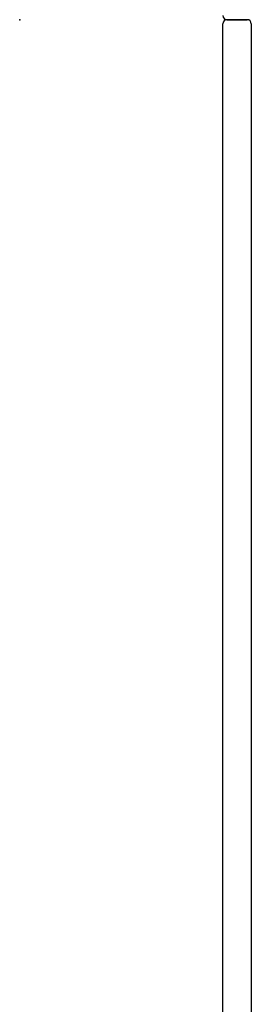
# Model space of a CAD drawing. Header units: metres. Extents: x 15.2 to 54.2, y -39.7 to 1.1.
# Tile 197 of 256: x 54.088 to 54.203, y -39.144 to -38.66. Entities that reach past the tile are written whole.
import ezdxf

# ---------------------------------------------------------------- set-up
doc = ezdxf.new("R2010")
doc.units = ezdxf.units.M
doc.header["$MEASUREMENT"] = 0
doc.layers.add('2D', color=252, linetype='Continuous')
doc.layers.add('PUNTO', color=1, linetype='Continuous')

# ---------------------------------------------------------------- blocks, each defined once
blk = doc.blocks.new('2D_QYOS_600')
for p, q in [((2.42804, -1.857), (2.43804, -1.857)), ((2.43804, -1.857), (2.42804, -1.857)), ((2.42604, -2.743), (2.42604, -1.859)), ((2.44004, -1.859), (2.44004, -2.743))]:
    blk.add_line(p, q)
for centre, start, end in [((2.42804, -1.855), 180, 270), ((2.42804, -1.859), 90, 180), ((2.43804, -1.859), 0, 90)]:
    blk.add_arc(centre, 0.002, start, end)

msp = doc.modelspace()

# ---------------------------------------------------------------- linework, layer by layer
at = {"layer": 'PUNTO', "color": 40}
msp.add_point((54.0885, -38.65954, 0.052), dxfattribs=at)

# ---------------------------------------------------------------- block references
at = {"layer": '2D'}
msp.add_blockref('2D_QYOS_600', (51.7625, -36.80251), dxfattribs=at)

doc.saveas('drawing.dxf')
